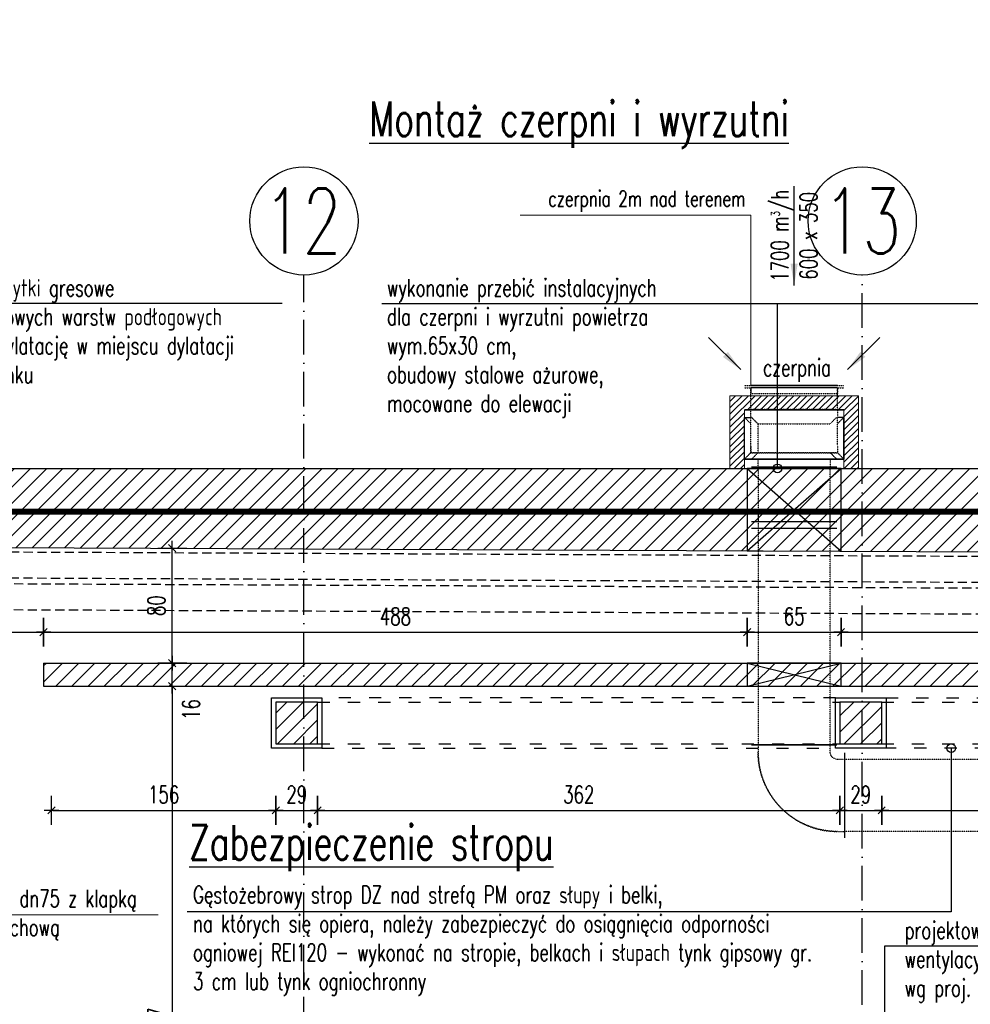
# Model space of a CAD drawing. Header units: millimetres. Extents: x 167273 to 188273, y -125105 to -88145.
# Tile 207 of 210: x 175565 to 176224, y -91517 to -90835. Entities that reach past the tile are written whole.
import ezdxf

# ---------------------------------------------------------------- set-up
doc = ezdxf.new("R2010")
doc.units = ezdxf.units.MM
doc.header["$PDMODE"] = 35
doc.header["$PDSIZE"] = 5
for name, pattern in [('ACAD_ISO03W100', [30, 12, -18]), ('ACAD_ISO10W100', [18, 12, -3, 0, -3]), ('DASHED', [0.75, 0.5, -0.25]), ('HIDDEN', [9.525, 6.35, -3.175]), ('WENT_2', [1.5, 0.5, -1])]:
    doc.linetypes.add(name, pattern=pattern)
for name, color, linetype in [('!_ppoz', 10, 'Continuous'), ('a-op_leader', 9, 'Continuous'), ('a-op_text', 9, 'Continuous'), ('a-osie', 1, 'ACAD_ISO10W100'), ('a-poziomy', 9, 'Continuous'), ('a-wymiary', 9, 'Continuous'), ('b-przebicia', 7, 'Continuous'), ('b-przerywana1', 9, 'ACAD_ISO03W100'), ('b-ściany', 2, 'Continuous'), ('FLUID-C-BIB-120-ARRGR', 7, 'Continuous'), ('FLUID-C-BIB-HID', 7, 'Continuous'), ('h-hatch', 8, 'Continuous')]:
    doc.layers.add(name, color=color, linetype=linetype)
doc.layers.add('!zakres', color=7, linetype='ACAD_ISO03W100', lineweight=60, true_color=0x8a14ff)
for name, color, linetype, lineweight in [('_WENT-OPIS', 9, 'Continuous', 15), ('FLUID-C-BIB', 80, 'Continuous', 30), ('IS_kan_san_opis', 9, 'Continuous', 15), ('TIS_KONSTRUKCJA_STROPY', 7, 'Continuous', 15)]:
    doc.layers.add(name, color=color, linetype=linetype, lineweight=lineweight)
doc.styles.add('_WENTYLACJA', font='romans.shx', dxfattribs={"width": 0.7, "height": 11})
doc.styles.add('FDBES', font='romans.shx', dxfattribs={"width": 0.7, "height": 10})
doc.styles.add('IS-IS', font='romans.shx', dxfattribs={"width": 0.7, "height": 12})
doc.styles.add('PPAB_100', font='romans.shx', dxfattribs={"width": 0.7, "height": 12})
doc.styles.add('ROMANS', font='romans.shx', dxfattribs={"width": 0.7, "height": 10})
doc.dimstyles.new('FDBES', dxfattribs={"dimscale": 50, "dimtxt": 4, "dimasz": 2.5, "dimexe": 0.8, "dimexo": 2, "dimgap": 1, "dimtad": 1, "dimdsep": 46, "dimtxsty": 'FDBES', "dimcen": 2.5, "dimclrd": 4, "dimclre": 5, "dimadec": 0, "dimazin": 0, "dimtfac": 1, "dimtmove": 0, "dimatfit": 3, "dimfxl": 0, "dimarcsym": 0})
doc.dimstyles.new('newPPAB_100', dxfattribs={"dimscale": 0, "dimtxt": 16, "dimasz": 1, "dimexe": 10, "dimexo": 10, "dimgap": 5, "dimtad": 1, "dimdec": 0, "dimzin": 0, "dimdsep": 46, "dimtxsty": 'PPAB_100', "dimblk": 'tick_50', "dimcen": 0.09, "dimdle": 5, "dimse1": 1, "dimse2": 1, "dimclrd": 9, "dimclre": 9, "dimclrt": 161, "dimadec": 0, "dimazin": 0, "dimtfac": 1, "dimtdec": 0, "dimtix": 1, "dimtmove": 2, "dimatfit": 0, "dimldrblk": 'tick_50', "dimfxl": 0, "dimtolj": 1, "dimtzin": 0, "dimarcsym": 0})
pattern_1 = [(45, (0, -5000), (-5.61266008, 5.61266008), [])]
pattern_2 = [(45, (15000, -5000), (-5.61266008, 5.61266008), [])]

# ---------------------------------------------------------------- blocks, each defined once
blk = doc.blocks.new('tick_50')
at = {"color": 9, "ltscale": 20}
for p, q in [((0, 10), (0, -10)), ((-5, 0), (5, 0))]:
    blk.add_line(p, q, dxfattribs=at)
at = {"color": 0}
blk.add_line((2.5, 2.5), (-2.5, -2.5), dxfattribs=at)
blk = doc.blocks.new('*D57')
at = {"layer": 'a-wymiary', "color": 9, "lineweight": -2}
blk.add_line((175670.64, -91297.89), (175670.64, -91762.89), dxfattribs=at)
at = {"layer": 'Defpoints', "color": 0}
for p in [(175581.44, -91296.89), (175670.64, -91763.89), (175742.44, -91763.89)]:
    blk.add_point(p, dxfattribs=at)
at = {"layer": 'a-wymiary', "color": 9, "lineweight": -2}
for p, rotation in [((175670.64, -91296.89), 90), ((175670.64, -91763.89), 270)]:
    blk.add_blockref('tick_50', p, dxfattribs=dict(at, rotation=rotation))
at = {"layer": 'a-wymiary', "color": 161, "insert": (175659.64, -91530.39), "char_height": 12, "attachment_point": 5, "rotation": 90, "style": 'PPAB_100'}
blk.add_mtext('\\A1;467', dxfattribs=at)
blk = doc.blocks.new('*D323')
at = {"layer": 'a-wymiary', "color": 9, "lineweight": -2}
for p, q in [((175670.64, -91279.89), (175670.64, -91278.89)), ((175670.64, -91296.89), (175670.64, -91280.89)), ((175670.64, -91297.89), (175670.64, -91298.89))]:
    blk.add_line(p, q, dxfattribs=at)
at = {"layer": 'Defpoints', "color": 0}
for p in [(175581.44, -91280.89), (175670.64, -91280.89), (175581.44, -91296.89)]:
    blk.add_point(p, dxfattribs=at)
at = {"layer": 'a-wymiary', "color": 9, "lineweight": -2}
for p, rotation in [((175670.64, -91280.89), 270), ((175670.64, -91296.89), 90)]:
    blk.add_blockref('tick_50', p, dxfattribs=dict(at, rotation=rotation))
at = {"layer": 'a-wymiary', "color": 161, "insert": (175683.71, -91313.04), "char_height": 12, "attachment_point": 5, "rotation": 90, "style": 'PPAB_100'}
blk.add_mtext('\\A1;16', dxfattribs=at)
blk = doc.blocks.new('*U951')
at = {"linetype": 'Continuous', "lineweight": -2}
for p, q in [((-675, 250), (-675, 295)), ((675, 250), (675, 295)), ((-675, -250), (-675, 250)), ((675, -250), (675, 250)), ((-675, -295), (-675, -250)), ((675, -295), (675, -250))]:
    blk.add_line(p, q, dxfattribs=at)
at = {"color": 0, "linetype": 'ByBlock', "lineweight": -2}
for p, q in [((-675, 250), (675, 250)), ((-675, -250), (675, -250))]:
    blk.add_line(p, q, dxfattribs=at)
blk = doc.blocks.new('*U777')
at = {"color": 0, "linetype": 'ByBlock', "lineweight": -2}
for p, q in [((325, 275), (275, 275)), ((275, -225), (325, -225)), ((-275, -275), (-275, -325)), ((225, -325), (225, -275))]:
    blk.add_line(p, q, dxfattribs=at)
at = {"linetype": 'Continuous', "lineweight": -2}
for p, q in [((325, 320), (325, 275)), ((325, 275), (325, -225)), ((325, -225), (325, -270))]:
    blk.add_line(p, q, dxfattribs=at)
at = {"color": 0, "linetype": 'ByBlock', "lineweight": -2}
blk.add_ellipse((275, -275), major_axis=(0, 550), ratio=1, start_param=0, end_param=1.570796, dxfattribs=at)
at = {"color": 0, "linetype": 'ByBlock', "lineweight": -2, "extrusion": (6.72491e-18, 2.33605e-32, -1)}
blk.add_ellipse((275, -275), major_axis=(-550, 0), ratio=1, start_param=0, end_param=1.570796, dxfattribs=at)
blk.add_ellipse((275, -275), major_axis=(-550, 0), ratio=1, start_param=0, end_param=1.570796, dxfattribs=at)
at = {"color": 0, "linetype": 'ByBlock', "lineweight": -2, "extrusion": (-1.22465e-16, 8.27842e-33, -1)}
blk.add_ellipse((275, -275), major_axis=(-50, 0), ratio=1, start_param=0, end_param=1.570796, dxfattribs=at)
blk.add_ellipse((275, -275), major_axis=(-50, 0), ratio=1, start_param=0, end_param=1.570796, dxfattribs=at)
at = {"layer": 'FLUID-C-BIB-HID', "linetype": 'DASHED', "lineweight": -3}
for p, q in [((-320, -325), (-275, -325)), ((-275, -325), (225, -325)), ((225, -325), (270, -325))]:
    blk.add_line(p, q, dxfattribs=at)
blk = doc.blocks.new('*U946')
at = {"color": 0, "linetype": 'ByBlock', "lineweight": -2}
for p, q in [((0, -125, -250), (0, -120, -250)), ((0, -120, 250), (0, -120, 250)), ((0, -125, 250), (0, -120, 250)), ((0, -175, 250), (0, -125, 250)), ((0, -125, -250), (0, -175, -250))]:
    blk.add_line(p, q, dxfattribs=at)
at = {"linetype": 'Continuous', "lineweight": -2}
for p, q in [((0, -120, 295), (0, -120, -295)), ((0, -175, 250), (0, -175, 295)), ((0, -175, -250), (0, -175, 250)), ((0, -175, -295), (0, -175, -250))]:
    blk.add_line(p, q, dxfattribs=at)
at = {"layer": 'FLUID-C-BIB-HID', "linetype": 'DASHED', "lineweight": -3}
blk.add_line((0, -75, 250), (0, 125, 250), dxfattribs=at)
blk = doc.blocks.new('*U945')
at = {"linetype": 'Continuous', "lineweight": -2}
for p, q in [((0, -145, -0.4), (-0.2, -145, -294.6)), ((-0.2, -145, -294.6), (-0.2, -145, -295.4)), ((0.2, -145, 294.6), (0, -145, -0.4)), ((0.2, -145, 295.4), (0.2, -145, 294.6))]:
    blk.add_line(p, q, dxfattribs=at)
at = {"layer": 'FLUID-C-BIB-HID', "linetype": 'DASHED', "lineweight": -3}
for p, q in [((-0.2, 145, -294.6), (-0.1, 100, -249.6)), ((0.1, 100, 250.4), (0.2, 145, 295.4)), ((0.1, 100, 250.4), (-0.1, 100, -249.6)), ((0.1, -100, 250.4), (0.1, 100, 250.4)), ((-0.2, -145, -294.6), (-0.1, -100, -249.6)), ((0.2, -145, 295.4), (0.1, -100, 250.4))]:
    blk.add_line(p, q, dxfattribs=at)
blk = doc.blocks.new('*U942')
at = {"linetype": 'Continuous', "lineweight": -2}
for p, q in [((-50, 295), (-50, 250)), ((50, 295), (50, 250)), ((-50, 250), (-50, -250)), ((50, 250), (50, -250)), ((-50, -250), (-50, -295)), ((50, -250), (50, -295))]:
    blk.add_line(p, q, dxfattribs=at)
at = {"color": 0, "linetype": 'ByBlock', "lineweight": -2}
for p, q in [((50, 250), (-50, 250)), ((-50, -250), (50, -250))]:
    blk.add_line(p, q, dxfattribs=at)
blk = doc.blocks.new('*U941')
at = {"linetype": 'Continuous', "lineweight": -2}
for p, q in [((-190, 295), (-190, 250)), ((190, 295), (190, 250)), ((-190, 250), (-190, -250)), ((190, 250), (190, -250)), ((-190, -250), (-190, -295)), ((190, -250), (190, -295))]:
    blk.add_line(p, q, dxfattribs=at)
at = {"color": 0, "linetype": 'ByBlock', "lineweight": -2}
for p, q in [((190, 250), (-190, 250)), ((-190, -250), (190, -250))]:
    blk.add_line(p, q, dxfattribs=at)
blk = doc.blocks.new('*U940')
at = {"linetype": 'Continuous', "lineweight": -2}
for p, q in [((0.2, 345, 145), (0.2, 295, 145)), ((0.2, 295, 145), (-0.2, -295, 145)), ((-0.2, -295, 145), (-0.2, -345, 145)), ((-0.2, -345, -145), (-0.2, -300, -145)), ((-0.2, -345, 145), (-0.2, -345, -145))]:
    blk.add_line(p, q, dxfattribs=at)
at = {"color": 0, "linetype": 'ByBlock', "lineweight": -2}
for p, q in [((0.2, 300, 100), (0.2, 300, -100)), ((-0.2, -345, -145), (-0.2, -300, -100)), ((-0.2, -345, 145), (-0.2, -300, 100))]:
    blk.add_line(p, q, dxfattribs=at)
at = {"layer": 'FLUID-C-BIB-HID', "linetype": 'DASHED', "lineweight": -3}
blk.add_line((-0.2, -300, 100), (0.2, 300, 100), dxfattribs=at)
blk = doc.blocks.new('*U939')
at = {"color": 0, "linetype": 'ByBlock', "lineweight": -2}
for p, q in [((-185, 0, -345), (-140, 0, -300)), ((-140, 0, -300), (-140, 0, 300)), ((-90, 0, 300), (-140, 0, 300)), ((-90, 0, -300), (-140, 0, -300)), ((-90, 0, 300), (110, 0, 300)), ((-90, 0, -300), (60, 0, -300)), ((60, 0, -300), (110, 0, -300)), ((105, 0, -345), (60, 0, -300)), ((140, 0, 300), (110, 0, 300)), ((110, 0, -300), (140, 0, -300)), ((140, 0, -300), (160, 0, -300)), ((160, 0, 300), (140, 0, 300))]:
    blk.add_line(p, q, dxfattribs=at)
at = {"linetype": 'Continuous', "lineweight": -2}
for p, q in [((-185, 0, -345), (105, 0, -345)), ((-185, 0, 345), (-185, 0, -345)), ((105, 0, 345), (-185, 0, 345)), ((105, 0, -345), (105, 0, -300))]:
    blk.add_line(p, q, dxfattribs=at)
at = {"layer": 'FLUID-C-BIB-HID', "linetype": 'DASHED', "lineweight": -3}
for p, q in [((160, 0, 300), (160, 0, 345)), ((160, 0, 300), (160, 0, -300)), ((160, 0, -345), (160, 0, -300))]:
    blk.add_line(p, q, dxfattribs=at)
blk = doc.blocks.new('*U938')
at = {"linetype": 'Continuous', "lineweight": -2}
for p, q in [((-75, 300), (-75, 345)), ((-75, -300), (-75, 300)), ((-75, -345), (-75, -300))]:
    blk.add_line(p, q, dxfattribs=at)
at = {"color": 0, "linetype": 'ByBlock', "lineweight": -2}
for p, q in [((-75, 300), (75, 300)), ((-75, -300), (75, -300))]:
    blk.add_line(p, q, dxfattribs=at)
at = {"layer": 'FLUID-C-BIB-HID', "linetype": 'DASHED', "lineweight": -3}
for p, q in [((75, 300), (75, 345)), ((75, 300), (75, -300)), ((75, -345), (75, -300))]:
    blk.add_line(p, q, dxfattribs=at)
blk = doc.blocks.new('*U937')
at = {"color": 0, "linetype": 'ByBlock', "lineweight": -2}
for p, q in [((-15, -345), (-15, 345)), ((0, 300), (0, 345)), ((0, 300), (40, 300)), ((40, -300), (40, 300)), ((0, -300), (40, -300)), ((0, -345), (0, -300))]:
    blk.add_line(p, q, dxfattribs=at)
at = {"linetype": 'Continuous', "lineweight": -3}
for p, q in [((-15, -300), (-15, 300)), ((-15, -300), (-15, 300)), ((-15, -300), (-15, 300)), ((-15, -300), (-15, 300)), ((-15, -300), (-15, 300)), ((-15, 300), (-15, -300)), ((0, -300), (40, -300)), ((0, -300), (40, -300)), ((0, -300), (40, -300)), ((0, -300), (40, -300))]:
    blk.add_line(p, q, dxfattribs=at)
at = {"linetype": 'Continuous', "lineweight": -2}
blk.add_line((0, 300), (0, -300), dxfattribs=at)
at = {"linetype": 'DASHED', "lineweight": -3}
blk.add_line((0, 300), (40, 300), dxfattribs=at)
blk.add_line((0, 300), (40, 300), dxfattribs=at)
blk.add_line((0, 300), (40, 300), dxfattribs=at)
blk.add_line((0, 300), (40, 300), dxfattribs=at)
blk = doc.blocks.new('*U808')
at = {"linetype": 'Continuous', "lineweight": -2}
for p, q in [((-750, 295), (-750, 250)), ((750, 295), (750, 250)), ((-750, 250), (-750, -250)), ((750, 250), (750, -250)), ((-750, -250), (-750, -295)), ((750, -250), (750, -295))]:
    blk.add_line(p, q, dxfattribs=at)
at = {"color": 0, "linetype": 'ByBlock', "lineweight": -2}
for p, q in [((750, 250), (-750, 250)), ((-750, -250), (750, -250))]:
    blk.add_line(p, q, dxfattribs=at)
blk = doc.blocks.new('*U809')
at = {"insert": (-34.4, 0), "char_height": 12, "attachment_point": 5, "rotation": 180, "style": 'ROMANS'}
blk.add_mtext('1700 m{\\A2;\\H0.5x;3}/h\\P600 x 350', dxfattribs=at)
blk.add_leader([(0, 0), (-68.8, 0)], dimstyle='FDBES', override={"dimscale": 6, "dimclrd": 256})
blk = doc.blocks.new('*U810')
blk.add_leader([(0, 0), (-22.27, -22.27)], dimstyle='FDBES', override={"dimscale": 6, "dimclrd": 256})
blk = doc.blocks.new('*U811')
blk.add_leader([(0, 0), (-22.27, 22.27)], dimstyle='FDBES', override={"dimscale": 6, "dimclrd": 256})

msp = doc.modelspace()

# ---------------------------------------------------------------- hatches: boundary and pattern name
at = {"layer": 'h-hatch'}
h = msp.add_hatch(dxfattribs=at)
h.set_pattern_fill('ANSI31', color=256, scale=2.5, style=0)
h.set_pattern_definition(pattern_1)
h.paths.add_polyline_path([(177076.3, -90834.89), (177019.47, -90834.89), (176938.64, -91145.89), (176456.73, -91145.89), (176456.74, -91204.79), (176523.68, -91205.09), (176550.91, -91205.09), (176550.91, -91205.21), (176979.55, -91207.12)])
h.paths.add_polyline_path([(176456.73, -91145.89), (176412.23, -91145.89), (176338.37, -91145.89), (176338.37, -91204.27), (176456.74, -91204.79)])
h.paths.add_polyline_path([(176338.37, -91145.89), (175326.44, -91145.89), (175326.44, -91199.77), (176338.37, -91204.27)])
h = msp.add_hatch(dxfattribs=at)
h.set_pattern_fill('ANSI31', color=256, scale=2.5, style=0)
h.set_pattern_definition(pattern_1)
h.paths.add_polyline_path([(176547.44, -91280.91), (176547.44, -91280.91), (175581.44, -91280.89), (175581.44, -91296.89), (176510.44, -91296.89), (176510.44, -91307.89), (176490.44, -91307.89), (176490.44, -91336.89), (176510.44, -91336.89), (176510.44, -91734.89), (176490.44, -91734.89), (176490.44, -91763.89), (176162.44, -91763.89), (176162.44, -91734.89), (176133.44, -91734.89), (176133.44, -91763.89), (175771.44, -91763.89), (175771.44, -91734.89), (175742.44, -91734.89), (175742.44, -91763.89), (175450.44, -91763.89), (175450.44, -91811.89), (176547.44, -91811.89)])
h = msp.add_hatch(dxfattribs=at)
h.set_pattern_fill('ANSI31', color=256, scale=2.5, style=0)
h.set_pattern_definition(pattern_2)
h.paths.add_polyline_path([(175771.44, -91307.89), (175742.44, -91307.89), (175742.44, -91336.89), (175771.44, -91336.89)])
h = msp.add_hatch(dxfattribs=at)
h.set_pattern_fill('ANSI31', color=256, scale=2.5, style=0)
h.set_pattern_definition(pattern_2)
h.paths.add_polyline_path([(176162.44, -91307.89), (176133.44, -91307.89), (176133.44, -91336.89), (176162.44, -91336.89)])
at = {"layer": 'TIS_KONSTRUKCJA_STROPY'}
h = msp.add_hatch(dxfattribs=at)
h.set_pattern_fill('ANSI31', color=8, style=0)
h.set_pattern_definition([(45, (90844.6914, -60516.0776), (-2.24506403, 2.24506403), [])])
h.paths.add_polyline_path([(176057.25, -91095.54), (176146.25, -91095.54), (176146.25, -91145.89), (176057.25, -91145.89)])
h.paths.add_polyline_path([(176067.25, -91105.54), (176136.25, -91105.54), (176136.25, -91145.89), (176067.25, -91145.89)], flags=16)

# ---------------------------------------------------------------- linework, layer by layer
at = {"layer": '!_ppoz', "linetype": 'ACAD_ISO03W100', "ltscale": 0.7}
for p, q in [((176130.44, -91304.89), (175774.44, -91304.89)), ((176165.44, -91304.89), (176487.44, -91304.89)), ((175774.44, -91339.89), (176130.44, -91339.89)), ((176487.44, -91339.89), (176165.44, -91339.89))]:
    msp.add_line(p, q, dxfattribs=at)
at = {"layer": '!_ppoz'}
for points in [[(175739.44, -91304.89), (175774.44, -91304.89), (175774.44, -91339.89), (175739.44, -91339.89)], [(176130.44, -91304.89), (176165.44, -91304.89), (176165.44, -91339.89), (176130.44, -91339.89)]]:
    msp.add_lwpolyline(points, close=True, dxfattribs=at)
at = {"layer": '!zakres', "linetype": 'DASHED', "ltscale": 40, "const_width": 4, "flags": 128}
msp.add_lwpolyline([(173471.44, -91779.89), (173471.44, -91796.89), (176532.44, -91796.89), (176532.44, -91175.89), (173471.44, -91175.89), (173471.44, -91477.89), (172703.44, -91477.89), (172703.44, -91779.99)], close=True, dxfattribs=at)
at = {"layer": '_WENT-OPIS', "lineweight": 15, "ltscale": 5}
msp.add_lwpolyline([(175911.81, -90970.4), (176071.7, -90970.4), (176071.7, -91088.54)], dxfattribs=at)
at = {"layer": 'a-op_leader'}
for points in [[(175746.74, -91031.64), (175429.58, -91031.64), (175376.94, -91230.98)], [(175815.99, -91031.64), (176468.13, -91031.64), (176468.13, -91145.89)], [(176210.7, -91339.89), (176210.7, -91453.21), (175681.04, -91453.21)], [(176164.7, -91660.43), (176164.7, -91476.91), (176361.9, -91476.91)]]:
    msp.add_lwpolyline(points, dxfattribs=at)
at = {"layer": 'a-op_leader', "elevation": -50.43}
msp.add_lwpolyline([(176090.27, -91145.89), (176090.27, -91031.64)], dxfattribs=at)
at = {"layer": 'a-op_leader'}
for centre in [(176090.27, -91145.89), (176210.7, -91339.89)]:
    msp.add_circle(centre, 3, dxfattribs=at)
at = {"layer": 'a-osie', "ltscale": 2}
for p, q in [((175761.94, -93232.89), (175761.94, -91011.89)), ((176148.94, -92311.89), (176148.94, -91011.89))]:
    msp.add_line(p, q, dxfattribs=at)
at = {"layer": 'a-osie', "linetype": 'Continuous'}
for centre in [(175761.94, -90974.39), (176148.94, -90974.39)]:
    msp.add_circle(centre, 37.5, dxfattribs=at)
at = {"layer": 'b-przebicia'}
for p, q in [((176069.28, -91203.07, -50.43), (176134.28, -91145.89, -50.43)), ((176069.28, -91145.89, -50.43), (176134.28, -91203.36, -50.43)), ((176069.23, -91280.9), (176134.23, -91296.89)), ((176069.23, -91296.89), (176134.23, -91280.9))]:
    msp.add_line(p, q, dxfattribs=at)
at = {"layer": 'b-przebicia', "elevation": -50.43}
msp.add_lwpolyline([(176069.28, -91203.07), (176134.28, -91203.36), (176134.28, -91145.89), (176069.28, -91145.89)], close=True, dxfattribs=at)
at = {"layer": 'b-przebicia'}
msp.add_lwpolyline([(176069.23, -91296.89), (176134.23, -91296.89), (176134.23, -91280.9), (176069.23, -91280.9)], close=True, dxfattribs=at)
at = {"layer": 'b-przerywana1', "ltscale": 0.7}
for p, q in [((175771.44, -91307.89), (176133.44, -91307.89)), ((176162.44, -91307.89), (176490.44, -91307.89)), ((175771.44, -91336.89), (176133.44, -91336.89)), ((176162.44, -91336.89), (176490.44, -91336.89))]:
    msp.add_line(p, q, dxfattribs=at)
at = {"layer": 'b-ściany'}
for p, q in [((173445.44, -91145.89), (176938.64, -91145.89)), ((175009.44, -91198.36), (176979.55, -91207.12)), ((175581.44, -91280.89), (176547.44, -91280.91)), ((175581.44, -91280.89), (175581.44, -91296.89)), ((175581.44, -91296.89), (176510.44, -91296.89))]:
    msp.add_line(p, q, dxfattribs=at)
for points in [[(175771.44, -91307.89), (175742.44, -91307.89), (175742.44, -91336.89), (175771.44, -91336.89)], [(176162.44, -91307.89), (176133.44, -91307.89), (176133.44, -91336.89), (176162.44, -91336.89)]]:
    msp.add_lwpolyline(points, close=True, dxfattribs=at)
at = {"layer": 'h-hatch', "linetype": 'HIDDEN'}
for points in [[(173333.44, -91421.89), (173333.44, -91193.91), (175061.54, -91201.59, -0.412912), (175084.44, -91224.59), (175084.44, -91269.71, 0.412912), (175089.42, -91274.71), (175139.42, -91274.94, 0.415516), (175144.44, -91269.94), (175144.44, -91225.06, -0.415516), (175167.54, -91202.06), (176549.53, -91208.2)], [(173351.44, -91421.89), (173351.44, -91211.99), (175061.46, -91219.59, -0.412912), (175066.44, -91224.59), (175066.44, -91269.71, 0.412912), (175089.34, -91292.71), (175139.34, -91292.94, 0.415516), (175162.44, -91269.94), (175162.44, -91225.06, -0.415516), (175167.46, -91220.06), (176549.46, -91226.2)], [(173313.44, -91421.89), (173313.44, -91215.82), (175039.54, -91223.49, -0.412912), (175062.44, -91246.49), (175062.44, -91291.62, 0.412912), (175067.42, -91296.62), (175161.42, -91297.03, 0.415516), (175166.44, -91292.03), (175166.44, -91247.16, -0.415516), (175189.54, -91224.16), (176549.45, -91230.2)], [(173331.44, -91421.89), (173331.44, -91233.9), (175039.46, -91241.49, -0.412912), (175044.44, -91246.49), (175044.44, -91291.62, 0.412912), (175067.34, -91314.62), (175161.34, -91315.03, 0.415516), (175184.44, -91292.03), (175184.44, -91247.16, -0.415516), (175189.46, -91242.16), (176549.44, -91248.2)]]:
    msp.add_lwpolyline(points, format="xyb", dxfattribs=at)
at = {"layer": 'IS_kan_san_opis'}
msp.add_lwpolyline([(175215.15, -91513.89), (175215.15, -91455.38), (175660.91, -91455.38)], dxfattribs=at)
at = {"layer": 'TIS_KONSTRUKCJA_STROPY'}
for points in [[(176057.25, -91095.54), (176146.25, -91095.54), (176146.25, -91145.89), (176057.25, -91145.89)], [(176067.25, -91105.54), (176136.25, -91105.54), (176136.25, -91145.89), (176067.25, -91145.89)]]:
    msp.add_lwpolyline(points, close=True, dxfattribs=at)

# ---------------------------------------------------------------- block references
at = {"layer": 'FLUID-C-BIB', "linetype": 'WENT_2', "xscale": 0.1000000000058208, "yscale": 0.1000000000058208, "zscale": 0.1}
for name, p, rotation in [('*U937', (176101.75, -91090.04, 157.57), 270), ('*U941', (176101.78, -91164.06, -50.43), 270), ('*U942', (176101.78, -91182.59, -50.43), 270), ('*U808', (176101.78, -91262.59, -50.43), 270), ('*U777', (176104.28, -91370.09, -50.43), 90)]:
    msp.add_blockref(name, p, dxfattribs=dict(at, rotation=rotation))
at = {"layer": 'FLUID-C-BIB', "linetype": 'WENT_2', "extrusion": (-3.67394e-16, 0, -1), "xscale": 0.1000000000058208, "yscale": 0.1000000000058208, "zscale": 0.1, "rotation": 90}
msp.add_blockref('*U938', (-176101.75, -91097.54, -157.57), dxfattribs=at)
at = {"layer": 'FLUID-C-BIB', "linetype": 'WENT_2', "extrusion": (1, -6.12323e-17, 0), "xscale": 0.1000000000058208, "yscale": 0.1, "zscale": 0.1000000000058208}
msp.add_blockref('*U939', (-91121.04, 153.57, 176101.75), dxfattribs=at)
at = {"layer": 'FLUID-C-BIB', "linetype": 'WENT_2', "extrusion": (-1.22465e-16, -1, -3.06232e-16), "xscale": 0.09999999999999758, "yscale": 0.1, "zscale": 0.1000000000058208, "rotation": 90.0328456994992}
msp.add_blockref('*U940', (176101.75, 125.07, 91125.04), dxfattribs=at)
at = {"layer": 'FLUID-C-BIB', "linetype": 'WENT_2', "extrusion": (-1, 5.02626e-10, -0.000573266), "xscale": 0.09999999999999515, "yscale": 0.09999999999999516, "zscale": 0.09999999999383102, "rotation": 89.9999999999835}
msp.add_blockref('*U945', (91125.04, -56.13, -176101.73), dxfattribs=at)
at = {"layer": 'FLUID-C-BIB', "linetype": 'WENT_2', "extrusion": (-1, -6.12323e-17, -6.12323e-17), "xscale": 0.1, "yscale": 0.1, "zscale": 0.1000000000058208, "rotation": 90}
msp.add_blockref('*U946', (91127.54, -47.93, -176101.78), dxfattribs=at)
at = {"layer": 'FLUID-C-BIB', "linetype": 'WENT_2', "extrusion": (-1.22465e-16, -3.42114e-48, -1), "xscale": 0.1000000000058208, "yscale": 0.1000000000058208, "zscale": 0.1}
msp.add_blockref('*U951', (-176204.28, -91372.59, 50.43), dxfattribs=at)
at = {"layer": 'FLUID-C-BIB-120-ARRGR', "rotation": 270}
for name, p in [('*U809', (176101.75, -91019.09, 157.57)), ('*U810', (176064.68, -91077.47, 157.57)), ('*U811', (176138.82, -91077.47, 157.57))]:
    msp.add_blockref(name, p, dxfattribs=at)

# ---------------------------------------------------------------- texts
at = {"layer": '_WENT-OPIS', "lineweight": 15, "ltscale": 5, "insert": (176067.96, -90968.12), "char_height": 11, "width": 329.9166, "attachment_point": 9, "line_spacing_factor": 0.9, "style": '_WENTYLACJA'}
msp.add_mtext('{\\Fromans.shx|c238;czerpnia 2m nad terenem}', dxfattribs=at)
at = {"layer": 'a-op_text', "ltscale": 0.5, "char_height": 12, "attachment_point": 1, "style": 'PPAB_100'}
for s, insert, width in [('{\\Fromans.shx|c238;nowa posadzka - płytki gresowe\\Pprzy wykonywaniu nowych warstw podłogowych należy uwzględnić dylatację w miejscu dylatacji konstrukcyjnej budynku}', (175442.02, -91014.73), 314.1522), ('{\\Fromans.shx|c238;wykonanie przebić instalacyjnych\\Pdla czerpni i wyrzutni powietrza \\Pwym.65x30 cm,\\Pobudowy stalowe ażurowe,\\Pmocowane do elewacji}', (175819.58, -91014.73), 284.3948), ('{\\Fromans.shx|c238;czerpnia}', (176080.13, -91070.01), 284.3948), ('{\\Fromans.shx|c238;montaż balustrady\\Pwys. 110 cm}', (175434.54, -91305.3), 474.5811), ('{\\Fromans.shx|c238;Gęstożebrowy strop DZ nad strefą PM oraz słupy i belki, \\Pna których się opiera, należy zabezpieczyć do osiągnięcia odporności ogniowej REI120 - wykonać na stropie, belkach i słupach tynk gipsowy gr. 3 cm lub tynk ogniochronny }', (175685.08, -91435.36), 474.5811), ('{\\Fromans.shx|c238;projektowana nowa centrala \\Pwentylacyjna - szczegóły \\Pwg proj. technicznego instalacji}', (176178.4, -91460.01), 305.129)]:
    msp.add_mtext(s, dxfattribs=dict(at, insert=insert, width=width))
at = {"layer": 'a-osie', "linetype": 'ACAD_ISO10W100', "char_height": 45, "width": 4405.7835, "attachment_point": 5, "style": 'PPAB_100'}
for s, insert in [('12', (175760.94, -90974.39)), ('13', (176148.94, -90974.39))]:
    msp.add_mtext(s, dxfattribs=dict(at, insert=insert))
at = {"layer": 'a-poziomy', "ltscale": 0.5, "char_height": 24, "width": 787.3546, "attachment_point": 4, "style": 'PPAB_100'}
for s, insert in [('{\\Fromans.shx|c238;\\LMontaż czerpni i wyrzutni}', (175807.24, -90907.68)), ('{\\Fromans.shx|c238;\\LZabezpieczenie stropu }', (175682.27, -91409.2))]:
    msp.add_mtext(s, dxfattribs=dict(at, insert=insert))
at = {"layer": 'IS_kan_san_opis', "insert": (175550.16, -91455.99), "char_height": 12, "attachment_point": 5, "style": 'IS-IS'}
msp.add_mtext_dynamic_manual_height_columns('Wpust posadzkowy dn75 z klapką antyzapachową ', width=259.9768, gutter_width=12.5, heights=[0], dxfattribs=at)

# ---------------------------------------------------------------- dimensions: what is measured, and where the dimension line sits
at = {"layer": 'a-wymiary'}
msp.add_linear_dim(base=(175670.64, -91201.21), p1=(175581.44, -91280.89), p2=(175651.83, -91201.21), angle=90, dimstyle='newPPAB_100', override={"dimscale": 1}, dxfattribs=at).render()
for base, p1, p2 in [((176069.23, -91259.47), (175581.44, -91280.89), (176069.23, -91203.07)), ((176134.23, -91259.47), (176069.23, -91203.07), (176134.23, -91203.36)), ((176422.95, -91259.47), (176134.23, -91203.36), (176422.95, -91204.64)), ((175581.44, -91259.47), (175370.44, -91341.89), (175581.44, -91280.89)), ((175742.44180786, -91382.96135259), (175586.94180786, -91297.89367189), (175742.44180786, -91307.89367189)), ((175771.44, -91382.96), (175742.44, -91307.89), (175771.44, -91336.89)), ((176133.44, -91382.96), (175771.44, -91336.89), (176133.44, -91336.89)), ((176162.44, -91382.96), (176133.44, -91336.89), (176162.44, -91336.89)), ((176490.44, -91382.96), (176162.44, -91336.89), (176490.44, -91336.89))]:
    msp.add_linear_dim(base=base, p1=p1, p2=p2, dimstyle='newPPAB_100', override={"dimscale": 1}, dxfattribs=at).render()
dim = msp.add_linear_dim(base=(175670.64, -91280.89), p1=(175581.44, -91296.89), p2=(175581.44, -91280.89), angle=90, dimstyle='newPPAB_100', override={"dimscale": 1}, dxfattribs=at)
dim.commit()
dim.dimension.update_dxf_attribs({"geometry": '*D323', "text_midpoint": (175683.71, -91313.04), "dimtype": 160})
dim = msp.add_linear_dim(base=(175670.64, -91763.89), p1=(175581.44, -91296.89), p2=(175742.44, -91763.89), angle=90, dimstyle='newPPAB_100', override={"dimscale": 1}, dxfattribs=at)
dim.commit()
dim.dimension.update_dxf_attribs({"geometry": '*D57', "text_midpoint": (175659.64, -91530.39)})

doc.saveas('drawing.dxf')
